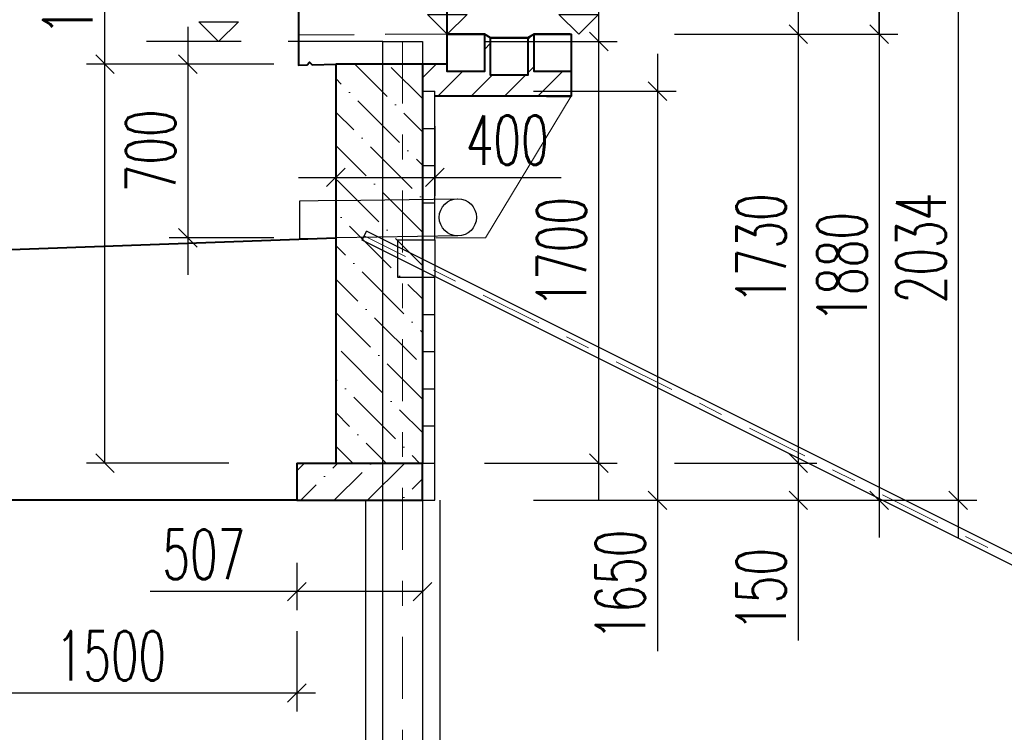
# Model space of a CAD drawing. Header units: metres. Extents: x -912764 to -454925, y -2226138 to -1112338.
# Tile 224 of 256: x -456307.82 to -456303.84, y -1112931.6 to -1112928.72. Entities that reach past the tile are written whole.
import ezdxf

# ---------------------------------------------------------------- set-up
doc = ezdxf.new("R2010")
doc.units = ezdxf.units.M
for name, pattern in [('DASHDOT', [1, 0.5, -0.25, 0, -0.25]), ('DASHED2', [0.375, 0.25, -0.125]), ('SOLID', [0]), ('ČÁRKOVANÁ', [19.05, 12.7, -6.35]), ('ČÁRKOVANÁX2', [38.1, 25.4, -12.7])]:
    doc.linetypes.add(name, pattern=pattern)
for name, color, linetype in [('!řezy tenká', 1, 'Continuous'), ('C3D_ZPR', 7, 'Continuous'), ('OZ', 3, 'Continuous')]:
    doc.layers.add(name, color=color, linetype=linetype)
for name, color, linetype, lineweight in [('_NOVÝ STAV', 1, 'Continuous', 30), ('_NOVÝ STAV - POPISKY KATASTR', 7, 'Continuous', 30), ('_VYTYČOVACÍ BODY', 200, 'Continuous', 0)]:
    doc.layers.add(name, color=color, linetype=linetype, lineweight=lineweight)
doc.layers.add('PDF2_13', color=140, linetype='Continuous', true_color=0x00bfff)
doc.layers.add('PDF_OZ', color=140, linetype='Continuous', true_color=0x00bfff)
doc.styles.add('StandardUzky', font='simplex.shx', dxfattribs={"width": 0.65})
doc.styles.add('znacky', font='arial.ttf')
doc.dimstyles.new('1000', dxfattribs={"dimscale": 0.5, "dimtxt": 1, "dimasz": 0.6, "dimexe": 0.3, "dimexo": 0.5, "dimgap": 0.5, "dimtad": 1, "dimzin": 1, "dimdsep": 46, "dimtxsty": 'znacky', "dimblk": 'OBLIQUE', "dimcen": 1, "dimdle": 0.3, "dimclrd": 256, "dimclre": 256, "dimclrt": 256, "dimadec": 3, "dimazin": 0, "dimtfac": 1, "dimtmove": 0, "dimatfit": 3, "dimldrblk": 'OBLIQUE', "dimfxl": 1, "dimlwd": -1, "dimlwe": -1, "dimarcsym": 0})

# ---------------------------------------------------------------- blocks, each defined once
blk = doc.blocks.new('_Oblique')
at = {"color": 0, "linetype": 'ByBlock', "lineweight": -2}
blk.add_line((-0.5, -0.5), (0.5, 0.5), dxfattribs=at)
blk = doc.blocks.new('*D337')
at = {"layer": 'C3D_ZPR', "color": 1, "transparency": 16777216}
for p, q in [((0.611, -1.8799), (0.611, 0.12)), ((0.15, -0.03), (0.686, -0.03)), ((0.15, -1.7299), (0.686, -1.7299))]:
    blk.add_line(p, q, dxfattribs=at)
at = {"layer": 'Defpoints', "color": 0, "lineweight": 50, "transparency": 16777216}
for p in [(-0.1, -0.03), (0.611, -0.03), (-0.1, -1.7299)]:
    blk.add_point(p, dxfattribs=at)
at = {"layer": 'C3D_ZPR', "color": 1, "transparency": 16777216, "xscale": 0.075, "yscale": 0.075, "zscale": 0.075}
for p, rotation in [((0.611, -0.03), 90), ((0.611, -1.7299), 270)]:
    blk.add_blockref('_Oblique', p, dxfattribs=dict(at, rotation=rotation))
at = {"layer": 'C3D_ZPR', "color": 1, "transparency": 16777216, "insert": (0.461, -0.88), "char_height": 0.2, "attachment_point": 5, "rotation": 90, "style": 'StandardUzky'}
blk.add_mtext('1700', dxfattribs=at)
blk = doc.blocks.new('*D989')
at = {"layer": 'C3D_ZPR', "color": 1, "transparency": 16777216}
for p, q in [((0.848, -0.0799), (0.848, -1.8799)), ((0.348, -0.2299), (0.923, -0.2299)), ((0.348, -1.8799), (0.923, -1.8799)), ((0.848, -1.8799), (0.848, -2.4883))]:
    blk.add_line(p, q, dxfattribs=at)
at = {"layer": 'Defpoints', "color": 0, "transparency": 16777216}
for p in [(-2.46, -0.2299), (-0.1, -1.8799), (0.848, -1.8799)]:
    blk.add_point(p, dxfattribs=at)
at = {"layer": 'C3D_ZPR', "color": 1, "transparency": 16777216, "xscale": 0.075, "yscale": 0.075, "zscale": 0.075}
for p, rotation in [((0.848, -0.2299), 90), ((0.848, -1.8799), 270)]:
    blk.add_blockref('_Oblique', p, dxfattribs=dict(at, rotation=rotation))
at = {"layer": 'C3D_ZPR', "color": 1, "transparency": 16777216, "insert": (0.698, -2.2216), "char_height": 0.2, "attachment_point": 5, "rotation": 90, "style": 'StandardUzky'}
blk.add_mtext('1650', dxfattribs=at)
blk = doc.blocks.new('*D339')
at = {"layer": 'C3D_ZPR', "color": 1, "transparency": 16777216}
for p, q in [((1.7427, 0.1542), (1.7427, 0.7246)), ((1.7427, 0), (1.7427, 0.3042)), ((1.2427, 0.1542), (1.8177, 0.1542)), ((1.2427, 0), (1.8177, 0))]:
    blk.add_line(p, q, dxfattribs=at)
at = {"layer": 'Defpoints', "color": 0, "lineweight": 50, "transparency": 16777216}
for p in [(-0.0296, 0.1542), (0, 0), (1.7427, 0)]:
    blk.add_point(p, dxfattribs=at)
at = {"layer": 'C3D_ZPR', "color": 1, "transparency": 16777216, "xscale": 0.075, "yscale": 0.075, "zscale": 0.075}
for p, rotation in [((1.7427, 0.1542), 90), ((1.7427, 0), 270)]:
    blk.add_blockref('_Oblique', p, dxfattribs=dict(at, rotation=rotation))
at = {"layer": 'C3D_ZPR', "color": 1, "transparency": 16777216, "insert": (1.5927, 0.5167), "char_height": 0.2, "attachment_point": 5, "rotation": 90, "style": 'StandardUzky'}
blk.add_mtext('154', dxfattribs=at)
blk = doc.blocks.new('*D991')
at = {"layer": 'C3D_ZPR', "color": 1, "transparency": 16777216}
for p, q in [((1.4161, -1.5799), (1.4161, -1.8799)), ((0.9161, -1.7299), (1.4911, -1.7299)), ((0.9161, -1.8799), (1.4911, -1.8799)), ((1.4161, -1.8799), (1.4161, -2.4447))]:
    blk.add_line(p, q, dxfattribs=at)
at = {"layer": 'Defpoints', "color": 0, "transparency": 16777216}
for p in [(-0.6068, -1.7299), (-0.6068, -1.8799), (1.4161, -1.8799)]:
    blk.add_point(p, dxfattribs=at)
at = {"layer": 'C3D_ZPR', "color": 1, "transparency": 16777216, "xscale": 0.075, "yscale": 0.075, "zscale": 0.075}
for p, rotation in [((1.4161, -1.7299), 90), ((1.4161, -1.8799), 270)]:
    blk.add_blockref('_Oblique', p, dxfattribs=dict(at, rotation=rotation))
at = {"layer": 'C3D_ZPR', "color": 1, "transparency": 16777216, "insert": (1.2661, -2.2399), "char_height": 0.2, "attachment_point": 5, "rotation": 90, "style": 'StandardUzky'}
blk.add_mtext('150', dxfattribs=at)
blk = doc.blocks.new('*D992')
at = {"layer": 'C3D_ZPR', "color": 1, "transparency": 16777216}
for p, q in [((-0.4496, -0.371), (-0.4496, -0.6524)), ((-0.05, -0.371), (-0.05, -0.6524)), ((-0.5996, -0.5774), (-0.05, -0.5774)), ((-0.05, -0.5774), (0.4593, -0.5774))]:
    blk.add_line(p, q, dxfattribs=at)
at = {"layer": 'Defpoints', "color": 0, "transparency": 16777216}
for p in [(-0.4496, -0.121), (-0.05, -0.121), (-0.05, -0.5774)]:
    blk.add_point(p, dxfattribs=at)
at = {"layer": 'C3D_ZPR', "color": 1, "transparency": 16777216, "xscale": 0.075, "yscale": 0.075, "zscale": 0.075, "rotation": 180}
blk.add_blockref('_Oblique', (-0.4496, -0.5774), dxfattribs=at)
at = {"layer": 'C3D_ZPR', "color": 1, "transparency": 16777216, "xscale": 0.075, "yscale": 0.075, "zscale": 0.075}
blk.add_blockref('_Oblique', (-0.05, -0.5774), dxfattribs=at)
at = {"layer": 'C3D_ZPR', "color": 1, "transparency": 16777216, "insert": (0.2421, -0.4274), "char_height": 0.2, "attachment_point": 5, "style": 'StandardUzky'}
blk.add_mtext('400', dxfattribs=at)
blk = doc.blocks.new('*D993')
at = {"layer": 'C3D_ZPR', "color": 1, "transparency": 16777216}
for p, q in [((1.7427, 0.15), (1.7427, -2.0299)), ((1.2427, 0), (1.8177, 0)), ((1.2427, -1.8799), (1.8177, -1.8799))]:
    blk.add_line(p, q, dxfattribs=at)
at = {"layer": 'Defpoints', "color": 0, "transparency": 16777216}
for p in [(0, 0), (-0.1, -1.8799), (1.7427, -1.8799)]:
    blk.add_point(p, dxfattribs=at)
at = {"layer": 'C3D_ZPR', "color": 1, "transparency": 16777216, "xscale": 0.075, "yscale": 0.075, "zscale": 0.075}
for p, rotation in [((1.7427, 0), 90), ((1.7427, -1.8799), 270)]:
    blk.add_blockref('_Oblique', p, dxfattribs=dict(at, rotation=rotation))
at = {"layer": 'C3D_ZPR', "color": 1, "transparency": 16777216, "insert": (1.5927, -0.94), "char_height": 0.2, "attachment_point": 5, "rotation": 90, "style": 'StandardUzky'}
blk.add_mtext('1880', dxfattribs=at)
blk = doc.blocks.new('*D336')
at = {"layer": 'C3D_ZPR', "color": 1, "transparency": 16777216}
for p, q in [((1.4161, 0.15), (1.4161, -1.8799)), ((0.9161, 0), (1.4911, 0)), ((0.9161, -1.7299), (1.4911, -1.7299))]:
    blk.add_line(p, q, dxfattribs=at)
at = {"layer": 'Defpoints', "color": 0, "lineweight": 50, "transparency": 16777216}
for p in [(0, 0), (-0.1, -1.7299), (1.4161, -1.7299)]:
    blk.add_point(p, dxfattribs=at)
at = {"layer": 'C3D_ZPR', "color": 1, "transparency": 16777216, "xscale": 0.075, "yscale": 0.075, "zscale": 0.075}
for p, rotation in [((1.4161, 0), 90), ((1.4161, -1.7299), 270)]:
    blk.add_blockref('_Oblique', p, dxfattribs=dict(at, rotation=rotation))
at = {"layer": 'C3D_ZPR', "color": 1, "transparency": 16777216, "insert": (1.2661, -0.865), "char_height": 0.2, "attachment_point": 5, "rotation": 90, "style": 'StandardUzky'}
blk.add_mtext('1730', dxfattribs=at)
blk = doc.blocks.new('*D994')
at = {"layer": 'C3D_ZPR', "color": 1, "transparency": 16777216}
for p, q in [((-0.6068, -2.1316), (-0.6068, -2.3233)), ((-0.1, -2.1316), (-0.1, -2.3233)), ((-0.6068, -2.2483), (-1.1989, -2.2483)), ((-0.1, -2.2483), (-0.7568, -2.2483))]:
    blk.add_line(p, q, dxfattribs=at)
at = {"layer": 'Defpoints', "color": 0, "transparency": 16777216}
for p in [(-0.6068, -1.8816), (-0.1, -1.8816), (-0.1, -2.2483)]:
    blk.add_point(p, dxfattribs=at)
at = {"layer": 'C3D_ZPR', "color": 1, "transparency": 16777216, "xscale": 0.075, "yscale": 0.075, "zscale": 0.075, "rotation": 180}
blk.add_blockref('_Oblique', (-0.6068, -2.2483), dxfattribs=at)
at = {"layer": 'C3D_ZPR', "color": 1, "transparency": 16777216, "xscale": 0.075, "yscale": 0.075, "zscale": 0.075}
blk.add_blockref('_Oblique', (-0.1, -2.2483), dxfattribs=at)
at = {"layer": 'C3D_ZPR', "color": 1, "transparency": 16777216, "insert": (-0.9818, -2.0983), "char_height": 0.2, "attachment_point": 5, "style": 'StandardUzky'}
blk.add_mtext('507', dxfattribs=at)
blk = doc.blocks.new('*D405')
at = {"layer": 'C3D_ZPR', "color": 1, "transparency": 16777216}
for p, q in [((-1.0466, 0.029), (-1.0466, -0.971)), ((-0.6996, -0.121), (-1.1216, -0.121)), ((-0.6996, -0.821), (-1.1216, -0.821))]:
    blk.add_line(p, q, dxfattribs=at)
at = {"layer": 'Defpoints', "color": 0, "transparency": 16777216}
for p in [(-0.4496, -0.121), (-1.0466, -0.821), (-0.4496, -0.821)]:
    blk.add_point(p, dxfattribs=at)
at = {"layer": 'C3D_ZPR', "color": 1, "transparency": 16777216, "xscale": 0.075, "yscale": 0.075, "zscale": 0.075}
for p, rotation in [((-1.0466, -0.121), 90), ((-1.0466, -0.821), 270)]:
    blk.add_blockref('_Oblique', p, dxfattribs=dict(at, rotation=rotation))
at = {"layer": 'C3D_ZPR', "color": 1, "transparency": 16777216, "insert": (-1.1966, -0.471), "char_height": 0.2, "attachment_point": 5, "rotation": 90, "style": 'StandardUzky'}
blk.add_mtext('700', dxfattribs=at)
blk = doc.blocks.new('*D338')
at = {"layer": 'C3D_ZPR', "color": 1, "transparency": 16777216}
for p, q in [((2.0611, 0.3042), (2.0611, -2.0299)), ((1.5611, 0.1542), (2.1361, 0.1542)), ((1.5611, -1.8799), (2.1361, -1.8799))]:
    blk.add_line(p, q, dxfattribs=at)
at = {"layer": 'Defpoints', "color": 0, "lineweight": 50, "transparency": 16777216}
for p in [(-0.0296, 0.1542), (-0.05, -1.8799), (2.0611, -1.8799)]:
    blk.add_point(p, dxfattribs=at)
at = {"layer": 'C3D_ZPR', "color": 1, "transparency": 16777216, "xscale": 0.075, "yscale": 0.075, "zscale": 0.075}
for p, rotation in [((2.0611, 0.1542), 90), ((2.0611, -1.8799), 270)]:
    blk.add_blockref('_Oblique', p, dxfattribs=dict(at, rotation=rotation))
at = {"layer": 'C3D_ZPR', "color": 1, "transparency": 16777216, "insert": (1.9111, -0.8629), "char_height": 0.2, "attachment_point": 5, "rotation": 90, "style": 'StandardUzky'}
blk.add_mtext('2034', dxfattribs=at)
blk = doc.blocks.new('*D404')
at = {"layer": 'C3D_ZPR', "color": 1, "transparency": 16777216}
for p, q in [((-1.3806, -0.121), (-1.3806, 0.4826)), ((-1.3806, -1.7299), (-1.3806, 0.029)), ((-0.8806, -0.121), (-1.4556, -0.121)), ((-0.8806, -1.7299), (-1.4556, -1.7299))]:
    blk.add_line(p, q, dxfattribs=at)
at = {"layer": 'Defpoints', "color": 0, "transparency": 16777216}
for p in [(-0.45, -0.121), (-1.3806, -1.7299), (-0.4496, -1.7299)]:
    blk.add_point(p, dxfattribs=at)
at = {"layer": 'C3D_ZPR', "color": 1, "transparency": 16777216, "xscale": 0.075, "yscale": 0.075, "zscale": 0.075}
for p, rotation in [((-1.3806, -0.121), 90), ((-1.3806, -1.7299), 270)]:
    blk.add_blockref('_Oblique', p, dxfattribs=dict(at, rotation=rotation))
at = {"layer": 'C3D_ZPR', "color": 1, "transparency": 16777216, "insert": (-1.5306, 0.2191), "char_height": 0.2, "attachment_point": 5, "rotation": 90, "style": 'StandardUzky'}
blk.add_mtext('1609', dxfattribs=at)
blk = doc.blocks.new('A$Cac58f5a3')
at = {"layer": '_NOVÝ STAV', "lineweight": 15}
for p in [(0, 0), (-0.5457, -0.571)]:
    blk.add_line(p, (-0.3461, -0.571), dxfattribs=at)
at = {"layer": '_NOVÝ STAV'}
for p, q in [((-0.9453, -0.4214), (-1.0953, -0.4238)), ((-1.0953, -0.4238), (-1.0953, -0.5738)), ((-1.0953, -0.5738), (-0.9453, -0.571))]:
    blk.add_line(p, q, dxfattribs=at)
at = {"layer": '_NOVÝ STAV', "linetype": 'ČÁRKOVANÁ', "lineweight": -3, "ltscale": 0.05, "flags": 128}
for points in [[(-0.9453, -0.4214), (-0.4596, -0.4138)], [(-0.4572, -0.5638), (-0.9453, -0.5714)]]:
    blk.add_lwpolyline(points, dxfattribs=at)
at = {"layer": '_NOVÝ STAV', "lineweight": -3}
blk.add_circle((-0.4572, -0.4888), 0.075, dxfattribs=at)
blk = doc.blocks.new('*D310')
at = {"layer": 'C3D_ZPR', "color": 1, "transparency": 16777216}
for p, q in [((-456305.5917, -1112927.5911), (-456305.5917, -1112927.2661)), ((-456305.5612, -1112927.5911), (-456305.5612, -1112927.2661)), ((-456305.5917, -1112927.3411), (-456305.6667, -1112927.3411)), ((-456305.5917, -1112927.3411), (-456305.5612, -1112927.3411)), ((-456305.5612, -1112927.3411), (-456305.1008, -1112927.3411))]:
    blk.add_line(p, q, dxfattribs=at)
at = {"layer": 'Defpoints', "color": 0, "lineweight": 50, "transparency": 16777216}
for p in [(-456305.5612, -1112927.3411), (-456305.5917, -1112928.7823), (-456305.5612, -1112928.7823)]:
    blk.add_point(p, dxfattribs=at)
at = {"layer": 'C3D_ZPR', "color": 1, "transparency": 16777216, "xscale": 0.075, "yscale": 0.075, "zscale": 0.075}
blk.add_blockref('_Oblique', (-456305.5917, -1112927.3411), dxfattribs=at)
at = {"layer": 'C3D_ZPR', "color": 1, "transparency": 16777216, "xscale": 0.075, "yscale": 0.075, "zscale": 0.075, "rotation": 180}
blk.add_blockref('_Oblique', (-456305.5612, -1112927.3411), dxfattribs=at)
at = {"layer": 'C3D_ZPR', "color": 1, "transparency": 16777216, "insert": (-456305.256, -1112927.1911), "char_height": 0.2, "attachment_point": 5, "style": 'StandardUzky'}
blk.add_mtext('30', dxfattribs=at)
blk = doc.blocks.new('Vyskova_sipka')
at = {"color": 0, "linetype": 'ByBlock', "lineweight": -2}
for p, q in [((0, 0), (-4, 4)), ((-4, 4), (4, 4)), ((4, 4), (0, 0))]:
    blk.add_line(p, q, dxfattribs=at)
blk = doc.blocks.new('*D349')
at = {"layer": 'C3D_ZPR', "color": 1, "transparency": 16777216}
for p, q in [((-456309.1623, -1112927.1501), (-456309.1623, -1112926.8251)), ((-456306.6918, -1112927.1501), (-456306.6918, -1112926.8251)), ((-456309.2373, -1112926.9001), (-456306.6168, -1112926.9001))]:
    blk.add_line(p, q, dxfattribs=at)
at = {"layer": 'Defpoints', "color": 0, "transparency": 16777216}
for p in [(-456306.6918, -1112926.9001), (-456306.6918, -1112928.8695), (-456309.1623, -1112929.6984)]:
    blk.add_point(p, dxfattribs=at)
at = {"layer": 'C3D_ZPR', "color": 1, "transparency": 16777216, "xscale": 0.075, "yscale": 0.075, "zscale": 0.075, "rotation": 180}
blk.add_blockref('_Oblique', (-456309.1623, -1112926.9001), dxfattribs=at)
at = {"layer": 'C3D_ZPR', "color": 1, "transparency": 16777216, "xscale": 0.075, "yscale": 0.075, "zscale": 0.075}
blk.add_blockref('_Oblique', (-456306.6918, -1112926.9001), dxfattribs=at)
at = {"layer": 'C3D_ZPR', "color": 1, "transparency": 16777216, "insert": (-456307.927, -1112926.7501), "char_height": 0.2, "attachment_point": 5, "style": 'StandardUzky'}
blk.add_mtext('2470', dxfattribs=at)
blk = doc.blocks.new('*D413')
at = {"layer": 'C3D_ZPR', "color": 1, "transparency": 16777216}
for p, q in [((-456308.1985, -1112931.1894), (-456308.1985, -1112931.5144)), ((-456306.6985, -1112931.1894), (-456306.6985, -1112931.5144)), ((-456306.6235, -1112931.4394), (-456308.2735, -1112931.4394))]:
    blk.add_line(p, q, dxfattribs=at)
at = {"layer": 'Defpoints', "color": 0, "transparency": 16777216}
for p in [(-456308.1985, -1112930.6623), (-456306.6985, -1112930.6623), (-456308.1985, -1112931.4394)]:
    blk.add_point(p, dxfattribs=at)
at = {"layer": 'C3D_ZPR', "color": 1, "transparency": 16777216, "xscale": 0.075, "yscale": 0.075, "zscale": 0.075, "rotation": 180}
blk.add_blockref('_Oblique', (-456308.1985, -1112931.4394), dxfattribs=at)
at = {"layer": 'C3D_ZPR', "color": 1, "transparency": 16777216, "xscale": 0.075, "yscale": 0.075, "zscale": 0.075}
blk.add_blockref('_Oblique', (-456306.6985, -1112931.4394), dxfattribs=at)
at = {"layer": 'C3D_ZPR', "color": 1, "transparency": 16777216, "insert": (-456307.4485, -1112931.2894), "char_height": 0.2, "attachment_point": 5, "style": 'StandardUzky'}
blk.add_mtext('1500', dxfattribs=at)
blk = doc.blocks.new('A$C4eac8e0d')
at = {"layer": '_NOVÝ STAV', "linetype": 'ČÁRKOVANÁ', "lineweight": 5}
h = blk.add_hatch(dxfattribs=at)
h.set_pattern_fill('ANSI31', color=256, scale=0.03)
h.paths.add_polyline_path([(0.325, 0), (0.325, -0.1648), (0.175, -0.1648), (0.175, -0.0148), (0.15, 0), (0.15, -0.15), (0, -0.15), (0, -0.121), (-0.1, -0.121), (-0.1, -0.23), (-0.05, -0.23), (-0.05, -0.25), (0.5, -0.25), (0.5, -0.15), (0.35, -0.15), (0.35, 0)])
at = {"layer": '_NOVÝ STAV', "linetype": 'SOLID', "lineweight": 5}
h = blk.add_hatch(dxfattribs=at)
h.set_pattern_fill('ANSI36', color=1, scale=0.03, angle=90)
h.paths.add_polyline_path([(-0.1, -0.121), (-0.4496, -0.121), (-0.4496, -1.7299), (-0.1, -1.7299)])
h = blk.add_hatch(dxfattribs=at)
h.set_pattern_fill('ANSI36', color=1, scale=0.03)
h.paths.add_polyline_path([(-0.1, -1.7299), (-0.6068, -1.7299), (-0.6068, -1.8799), (-0.1, -1.8799)])
at = {"layer": 'OZ', "color": 1}
for p, q in [((-0.26, -0.03), (-0.1, -0.03)), ((-0.26, -6.03), (-0.26, -0.03)), ((-0.1, -0.03), (-0.1, -6.03)), ((-0.3436, -0.8307), (-0.3255, -0.7945)), ((6.7997, -4.4022), (-0.3435, -0.8306)), ((6.8178, -4.3661), (-0.3255, -0.7945)), ((-0.2004, -0.83), (-0.2004, -0.98)), ((-0.2, -0.83), (-0.1, -0.83)), ((-0.2, -0.98), (-0.1, -0.98))]:
    blk.add_line(p, q, dxfattribs=at)
at = {"layer": 'OZ', "color": 6, "linetype": 'DASHDOT', "lineweight": 15, "ltscale": 0.5}
for p, q in [((-0.18, -0.03), (-0.18, -6.03)), ((6.8087, -4.3843), (-0.3346, -0.8127))]:
    blk.add_line(p, q, dxfattribs=at)
at = {"layer": 'OZ', "color": 140, "lineweight": 25}
for p, q in [((-0.1, -0.38), (-0.1, -0.23)), ((-0.1, -0.38), (-0.1, -0.23)), ((-0.1, -0.53), (-0.1, -0.38)), ((-0.1, -0.68), (-0.1, -0.53)), ((-0.1, -0.83), (-0.1, -0.68)), ((-0.1, -1.13), (-0.1, -0.98)), ((-0.1, -1.13), (-0.1, -0.98)), ((-0.1, -1.28), (-0.1, -1.13)), ((-0.1, -1.43), (-0.1, -1.28)), ((-0.1, -1.5799), (-0.1, -1.4299)), ((-0.1, -1.7299), (-0.1, -1.5799))]:
    blk.add_line(p, q, dxfattribs=at)
at = {"layer": 'OZ', "color": 140, "lineweight": 30}
for p, q in [((-0.1, -0.23), (-0.05, -0.23)), ((-0.05, -0.53), (-0.05, -0.23)), ((-0.1, -0.38), (-0.05, -0.38)), ((-0.1, -0.38), (-0.05, -0.38)), ((-0.1, -0.53), (-0.05, -0.53)), ((-0.1, -0.53), (-0.05, -0.53)), ((-0.05, -0.68), (-0.05, -0.53)), ((-0.1, -0.68), (-0.05, -0.68)), ((-0.1, -0.68), (-0.05, -0.68)), ((-0.05, -0.83), (-0.05, -0.68)), ((-0.1, -0.83), (-0.05, -0.83)), ((-0.1, -0.83), (-0.05, -0.83)), ((-0.1, -0.98), (-0.05, -0.98)), ((-0.1, -0.98), (-0.05, -0.98)), ((-0.05, -1.43), (-0.05, -0.98)), ((-0.1, -1.13), (-0.05, -1.13)), ((-0.1, -1.13), (-0.05, -1.13)), ((-0.1, -1.28), (-0.05, -1.28)), ((-0.1, -1.28), (-0.05, -1.28)), ((-0.1, -1.4299), (-0.05, -1.4299)), ((-0.1, -1.43), (-0.05, -1.43)), ((-0.05, -1.5799), (-0.05, -1.4299)), ((-0.1, -1.5799), (-0.05, -1.5799)), ((-0.1, -1.5799), (-0.05, -1.5799)), ((-0.05, -1.8799), (-0.05, -1.5799)), ((-0.1, -1.7299), (-0.05, -1.7299)), ((-0.1, -1.8799), (-0.05, -1.8799))]:
    blk.add_line(p, q, dxfattribs=at)
at = {"layer": 'OZ', "color": 1, "lineweight": 30}
blk.add_line((-0.05, -0.83), (-0.05, -0.98), dxfattribs=at)
at = {"layer": 'OZ', "color": 1, "linetype": 'ČÁRKOVANÁX2', "lineweight": 25, "ltscale": 0.05}
for p, q in [((-0.33, -1.8816), (-0.33, -6.03)), ((-0.03, -1.8799), (-0.03, -6.03))]:
    blk.add_line(p, q, dxfattribs=at)
at = {"layer": 'PDF2_13', "color": 1, "linetype": 'Continuous', "lineweight": 40}
for p, q in [((0, -0.121), (-0.45, -0.121)), ((-0.1, -0.121), (-0.1, -1.7299)), ((-0.6068, -1.7299), (-0.1, -1.7299)), ((-0.6068, -1.7299), (-0.6068, -1.8799)), ((-0.1, -1.8799), (-0.1, -1.7299)), ((-0.6068, -1.8799), (-0.1, -1.8799))]:
    blk.add_line(p, q, dxfattribs=at)
for points in [[(0, -0.121), (0, 0.1225), (-0.0296, 0.1542), (-0.5504, 0.1743), (-0.6001, 0.1267), (-0.6001, -0.1252), (-0.5652, -0.1241), (-0.5557, -0.1135), (-0.5451, -0.1231), (-0.4496, -0.121), (-0.4496, -1.7299)], [(0.5, 0), (0.5, -0.15), (0.5, -0.25), (-0.05, -0.25)]]:
    blk.add_lwpolyline(points, dxfattribs=at)
at = {"layer": 'PDF2_13', "color": 1, "linetype": 'Continuous', "lineweight": 40, "flags": 128}
for points in [[(0.4957, 0), (0.35, 0), (0.325, -0.0148), (0.175, -0.0148), (0.15, 0), (0, 0)], [(0.4, -0.25), (0.4957, -0.25)]]:
    blk.add_lwpolyline(points, dxfattribs=at)
at = {"layer": 'PDF2_13', "color": 1, "linetype": 'Continuous', "lineweight": 40}
for points in [[(0, 0), (0.15, 0), (0.15, -0.15), (0, -0.15)], [(0.175, -0.0148), (0.325, -0.0148), (0.325, -0.1648), (0.175, -0.1648)], [(0.35, 0), (0.5, 0), (0.5, -0.15), (0.35, -0.15)]]:
    blk.add_lwpolyline(points, close=True, dxfattribs=at)
at = {"layer": 'PDF_OZ', "color": 5, "linetype": 'DASHED2', "lineweight": 30}
blk.add_line((0, 0), (-0.6001, -0.0035), dxfattribs=at)
at = {"layer": '_VYTYČOVACÍ BODY'}
blk.add_blockref('A$Cac58f5a3', (0.5, -0.25), dxfattribs=at)
at = {"layer": 'C3D_ZPR'}
for base, p1, p2, picture, middle, dimtype in [((1.7427, 0), (-0.0296, 0.1542), (0, 0), '*D339', (1.7427, 0.5167), 128), ((-1.3806, -1.7299), (-0.45, -0.121), (-0.4496, -1.7299), '*D404', (-1.3806, 0.2191), 128), ((0.848, -1.8799), (-2.46, -0.2299), (-0.1, -1.8799), '*D989', (0.848, -2.2216), 160), ((1.4161, -1.8799), (-0.6068, -1.7299), (-0.6068, -1.8799), '*D991', (1.4161, -2.2399), 160)]:
    dim = blk.add_linear_dim(base=base, p1=p1, p2=p2, angle=90, dimstyle='1000', override={"dimscale": 1, "dimtxt": 0.2, "dimasz": 0.075, "dimexe": 0.075, "dimexo": 0.25, "dimgap": 0.05, "dimdec": 0, "dimlfac": 1000, "dimdsep": 44, "dimtxsty": 'StandardUzky', "dimcen": 0.5, "dimdle": 0.15, "dimclrd": 1, "dimclre": 1, "dimclrt": 1, "dimfxl": 0.5, "dimfxlon": 1}, dxfattribs=at)
    dim.commit()
    dim.dimension.update_dxf_attribs({"geometry": picture, "text_midpoint": middle, "dimtype": dimtype})
for base, p1, p2, picture, middle in [((2.0611, -1.8799), (-0.0296, 0.1542), (-0.05, -1.8799), '*D338', (1.9111, -0.8629)), ((1.7427, -1.8799), (0, 0), (-0.1, -1.8799), '*D993', (1.5927, -0.94)), ((1.4161, -1.7299), (0, 0), (-0.1, -1.7299), '*D336', (1.2661, -0.865)), ((0.611, -0.03), (-0.1, -1.7299), (-0.1, -0.03), '*D337', (0.461, -0.88)), ((-1.0466, -0.821), (-0.4496, -0.121), (-0.4496, -0.821), '*D405', (-1.1966, -0.471))]:
    dim = blk.add_linear_dim(base=base, p1=p1, p2=p2, angle=90, dimstyle='1000', override={"dimscale": 1, "dimtxt": 0.2, "dimasz": 0.075, "dimexe": 0.075, "dimexo": 0.25, "dimgap": 0.05, "dimdec": 0, "dimlfac": 1000, "dimdsep": 44, "dimtxsty": 'StandardUzky', "dimcen": 0.5, "dimdle": 0.15, "dimclrd": 1, "dimclre": 1, "dimclrt": 1, "dimfxl": 0.5, "dimfxlon": 1}, dxfattribs=at)
    dim.commit()
    dim.dimension.update_dxf_attribs({"geometry": picture, "text_midpoint": middle})
for base, p1, p2, picture, middle in [((-0.05, -0.5774), (-0.4496, -0.121), (-0.05, -0.121), '*D992', (0.2421, -0.5774)), ((-0.1, -2.2483), (-0.6068, -1.8816), (-0.1, -1.8816), '*D994', (-0.9818, -2.2483))]:
    dim = blk.add_linear_dim(base=base, p1=p1, p2=p2, dimstyle='1000', override={"dimscale": 1, "dimtxt": 0.2, "dimasz": 0.075, "dimexe": 0.075, "dimexo": 0.25, "dimgap": 0.05, "dimdec": 0, "dimlfac": 1000, "dimdsep": 44, "dimtxsty": 'StandardUzky', "dimcen": 0.5, "dimdle": 0.15, "dimclrd": 1, "dimclre": 1, "dimclrt": 1, "dimfxl": 0.5, "dimfxlon": 1}, dxfattribs=at)
    dim.commit()
    dim.dimension.update_dxf_attribs({"geometry": picture, "text_midpoint": middle, "dimtype": 160})

msp = doc.modelspace()

# ---------------------------------------------------------------- linework, layer by layer
at = {"layer": 'C3D_ZPR', "color": 1, "linetype": 'ČÁRKOVANÁ', "ltscale": 0.03, "flags": 128}
msp.add_lwpolyline([(-456306.3517, -1112928.8123), (-456307.3168, -1112928.8123)], dxfattribs=at)
at = {"layer": 'PDF2_13', "color": 1, "linetype": 'Continuous', "lineweight": 40, "flags": 128}
for points in [[(-456309.1623, -1112929.6984), (-456306.5412, -1112929.6033)], [(-456306.6985, -1112930.6623), (-456308.1985, -1112930.6623)]]:
    msp.add_lwpolyline(points, dxfattribs=at)

# ---------------------------------------------------------------- block references
at = {"layer": '!řezy tenká', "linetype": 'Continuous', "xscale": 0.02, "yscale": 0.02, "zscale": 0.03}
for p in [(-456306.0917, -1112928.7825), (-456305.5612, -1112928.7825), (-456307.0138, -1112928.8123)]:
    msp.add_blockref('Vyskova_sipka', p, dxfattribs=at)
at = {"layer": '_NOVÝ STAV - POPISKY KATASTR', "lineweight": 50}
msp.add_blockref('A$C4eac8e0d', (-456306.0917, -1112928.7823), dxfattribs=at)

# ---------------------------------------------------------------- dimensions: what is measured, and where the dimension line sits
at = {"layer": 'C3D_ZPR'}
for base, p1, p2, picture, middle in [((-456306.6918, -1112926.90006), (-456309.16229, -1112929.69845), (-456306.6918, -1112928.86946), '*D349', (-456307.92704, -1112926.75006)), ((-456305.56123, -1112927.34113), (-456305.59168, -1112928.78234), (-456305.56123, -1112928.78234), '*D310', (-456305.25599, -1112927.19113)), ((-456308.1985, -1112931.4394), (-456306.6985, -1112930.6623), (-456308.1985, -1112930.6623), '*D413', (-456307.4485, -1112931.2894))]:
    dim = msp.add_linear_dim(base=base, p1=p1, p2=p2, dimstyle='1000', override={"dimtxt": 0.4, "dimasz": 0.15, "dimexe": 0.15, "dimgap": 0.1, "dimdec": 0, "dimlfac": 1000, "dimdsep": 44, "dimtxsty": 'StandardUzky', "dimdle": 0.15, "dimclrd": 1, "dimclre": 1, "dimclrt": 1, "dimfxl": 0.5, "dimfxlon": 1}, dxfattribs=at)
    dim.commit()
    dim.dimension.update_dxf_attribs({"geometry": picture, "text_midpoint": middle})

doc.saveas('drawing.dxf')
